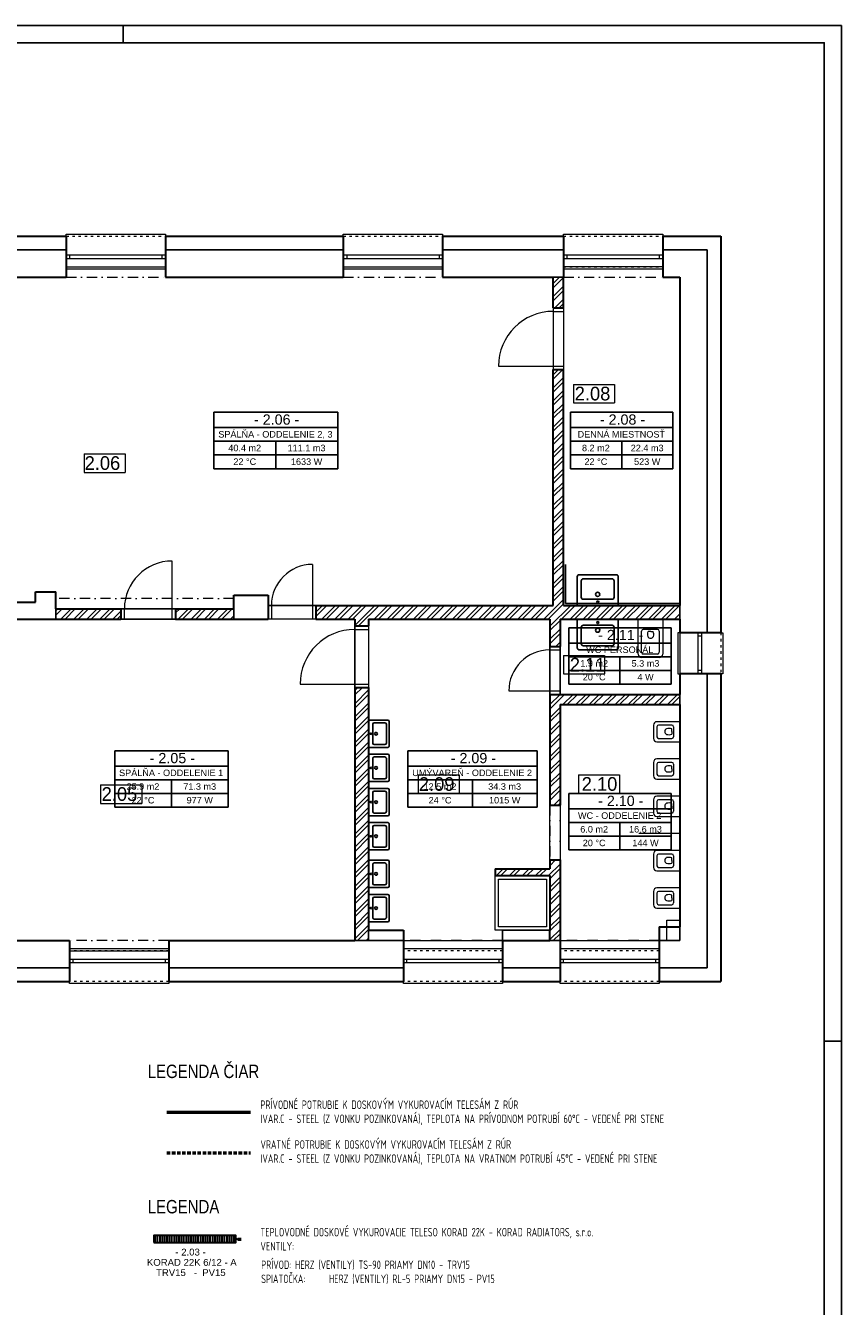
# Model space of a CAD drawing. Header units: millimetres. Extents: x 49721 to 99817, y 15126 to 82527.
# Tile 13 of 25: x 78364 to 90289, y 34483 to 53210. Entities that reach past the tile are written whole.
import ezdxf

# ---------------------------------------------------------------- set-up
doc = ezdxf.new("R2010")
doc.units = ezdxf.units.MM
for name, pattern in [('ACAD_ISO03W100', [30, 12, -18]), ('DASH', [75, 50, -25]), ('ČERCHOVANÁ', [1, 0.5, -0.25, 0, -0.25])]:
    doc.linetypes.add(name, pattern=pattern)
doc.layers.add('- pomocna', color=232, linetype='Continuous', lineweight=0, plot=False)
for name, color, linetype, lineweight in [('- zariadenie', 30, 'Continuous', 0), ('2__NP___VYKUROVACIE_TELES_', 3, 'Continuous', 30), ('H popisky', 8, 'Continuous', 25), ('H stavba', 82, 'Continuous', 30), ('otvor', 163, 'Continuous', 5), ('ramik', 61, 'Continuous', 25), ('Tbč stavba', 4, 'ČERCHOVANÁ', 0), ('TZB-popis', 7, 'Continuous', 15), ('Tč stavba', 7, 'ACAD_ISO03W100', 5), ('VT šrafy', 253, 'Continuous', 9)]:
    doc.layers.add(name, color=color, linetype=linetype, lineweight=lineweight)
for name, color, linetype in [('2__NP___MIESTNOSTIUK', 7, 'Continuous'), ('NEDEFINOVAN__POTRUBIE', 7, 'Continuous'), ('ODVODN__POTRUBIE', 7, 'Continuous'), ('POLO_KY', 7, 'Continuous'), ('PR_VODN__POTRUBIE', 7, 'Continuous')]:
    doc.layers.add(name, color=color, linetype=linetype)
doc.styles.add('ARIAL', font='arial.ttf')
doc.styles.add('MtXpl_TechnicLite', font='txt')
doc.styles.add('Text-koty', font='isocp.shx', dxfattribs={"width": 0.8})

# ---------------------------------------------------------------- blocks, each defined once
blk = doc.blocks.new('*U2')
at = {"layer": 'ramik'}
for p, q in [((-630, 589), (-630, 594)), ((-625, 594), (-630, 594)), ((-420, 589), (-420, 594)), ((-625, 297), (-630, 297))]:
    blk.add_line(p, q, dxfattribs=at)
for points in [[(-630, 0), (0, 0), (0, 594), (-630, 594)], [(-625, 5), (-5, 5), (-5, 589), (-625, 589)]]:
    blk.add_lwpolyline(points, close=True, dxfattribs=at)
blk = doc.blocks.new('2np-novypdklad')
at = {"layer": '- pomocna', "color": 8}
for p, q in [((23612, 25421), (23612, 25571)), ((23612, 25571), (25062, 25571)), ((25062, 25571), (25062, 25421)), ((27662, 25421), (27662, 25571)), ((27662, 25571), (29112, 25571)), ((29112, 25571), (29112, 25421)), ((32332, 25571), (30882, 25571)), ((30882, 25571), (30882, 20621)), ((32332, 25421), (32332, 25571)), ((22312, 25421), (23612, 25421)), ((25062, 25421), (27662, 25421)), ((29112, 25421), (30732, 25421)), ((30732, 25421), (30732, 20621)), ((32582, 25421), (32332, 25421)), ((32582, 20621), (32582, 25421)), ((23462, 20821), (23162, 20821)), ((23162, 20821), (23162, 20671)), ((23462, 20571), (23462, 20821)), ((23162, 20671), (22312, 20671)), ((26562, 20771), (26062, 20771)), ((26062, 20771), (26062, 20571)), ((26562, 20621), (26562, 20771)), ((30732, 20621), (26562, 20621)), ((30882, 20621), (32582, 20621)), ((27832, 20421), (22312, 20421)), ((26062, 20571), (23462, 20571)), ((27832, 15721), (27832, 20421)), ((30682, 20421), (28032, 20421)), ((28032, 20421), (28032, 15871)), ((30682, 16771), (30682, 20421)), ((30832, 19321), (30832, 20421)), ((30832, 20421), (32582, 20421)), ((32582, 20421), (32582, 19321)), ((32582, 19321), (30832, 19321)), ((32582, 19171), (30832, 19171)), ((30832, 19171), (30832, 15721)), ((32582, 16021), (32582, 19171)), ((29882, 16671), (29882, 16771)), ((29882, 16771), (30682, 16771)), ((30682, 16671), (29882, 16671)), ((30682, 15871), (30682, 16671)), ((32392, 15721), (32392, 16021)), ((32392, 16021), (32582, 16021)), ((28032, 15871), (28542, 15871)), ((28542, 15871), (28542, 15721)), ((29992, 15721), (29992, 15871)), ((29992, 15871), (30682, 15871)), ((22362, 15721), (23662, 15721)), ((23662, 15721), (23662, 15571)), ((23662, 15571), (25112, 15571)), ((25112, 15571), (25112, 15721)), ((25112, 15721), (27832, 15721)), ((28542, 15721), (29992, 15721)), ((30832, 15721), (32392, 15721))]:
    blk.add_line(p, q, dxfattribs=at)
at = {"layer": '- zariadenie', "color": 8}
for p, q in [((31972, 19911), (31972, 20421)), ((31972, 20421), (32332, 20421)), ((32332, 20421), (32332, 19911)), ((32022, 19936), (32022, 20246)), ((32257, 20271), (32047, 20271)), ((32156, 20242), (32117, 20242)), ((32156, 20242), (32194, 20242)), ((32282, 20246), (32282, 19936)), ((32282, 19861), (32022, 19861)), ((32257, 19911), (32047, 19911)), ((32582, 18921), (32247, 18921)), ((32582, 18626), (32582, 18921)), ((32197, 18871), (32197, 18676)), ((32247, 18846), (32247, 18701)), ((32467, 18871), (32272, 18871)), ((32463, 18777), (32463, 18816)), ((32463, 18777), (32463, 18738)), ((32492, 18846), (32492, 18701)), ((32247, 18626), (32582, 18626)), ((32272, 18676), (32467, 18676)), ((32582, 18376), (32247, 18376)), ((32582, 18081), (32582, 18376)), ((32197, 18326), (32197, 18131)), ((32247, 18301), (32247, 18156)), ((32467, 18326), (32272, 18326)), ((32463, 18232), (32463, 18271)), ((32463, 18232), (32463, 18193)), ((32492, 18301), (32492, 18156)), ((32247, 18081), (32582, 18081)), ((32272, 18131), (32467, 18131)), ((32582, 17831), (32247, 17831)), ((32582, 17536), (32582, 17831)), ((32197, 17781), (32197, 17586)), ((32247, 17756), (32247, 17611)), ((32467, 17781), (32272, 17781)), ((32463, 17687), (32463, 17726)), ((32463, 17687), (32463, 17648)), ((32492, 17756), (32492, 17611)), ((32247, 17536), (32582, 17536)), ((32272, 17586), (32467, 17586)), ((32582, 17286), (31982, 17286)), ((32197, 16986), (32197, 16791)), ((32582, 17036), (32247, 17036)), ((32247, 16961), (32247, 16816)), ((32467, 16986), (32272, 16986)), ((32463, 16892), (32463, 16931)), ((32463, 16892), (32463, 16853)), ((32492, 16961), (32492, 16816)), ((32582, 16741), (32582, 17036)), ((29882, 15871), (29882, 16671)), ((29882, 16671), (30682, 16671)), ((30682, 16671), (30682, 15871)), ((32247, 16741), (32582, 16741)), ((32272, 16791), (32467, 16791)), ((29932, 15921), (29932, 16621)), ((29932, 16621), (30632, 16621)), ((30632, 16621), (30632, 15921)), ((32582, 16491), (32247, 16491)), ((32582, 16196), (32582, 16491)), ((32197, 16441), (32197, 16246)), ((32247, 16416), (32247, 16271)), ((32467, 16441), (32272, 16441)), ((32463, 16347), (32463, 16386)), ((32463, 16347), (32463, 16308)), ((32492, 16416), (32492, 16271)), ((32247, 16196), (32582, 16196)), ((32272, 16246), (32467, 16246)), ((30632, 15921), (29932, 15921)), ((30682, 15871), (29882, 15871))]:
    blk.add_line(p, q, dxfattribs=at)
for centre, radius, start, end in [((32047, 20246), 25, 90, 180), ((32235, 20199), 126, 160.245, 195.3461), ((32076, 20199), 126, 344.654, 19.755), ((32257, 20246), 25, 0, 90), ((32152, 20183), 41.5, 203.5039, 275.7802), ((32159, 20183), 41.5, 264.2198, 336.4961), ((32022, 19911), 50, 180, 270), ((32047, 19936), 25, 180, 270), ((32257, 19936), 25, 270, 0), ((32282, 19911), 50, 270, 0), ((32247, 18871), 50, 90, 180), ((32272, 18846), 25, 90, 180), ((32404, 18780), 41.5, 113.5039, 185.7802), ((32404, 18773), 41.5, 174.2198, 246.4961), ((32421, 18697), 126, 70.245, 105.346), ((32421, 18857), 126, 254.6539, 289.755), ((32467, 18846), 25, 0, 90), ((32247, 18676), 50, 180, 270), ((32272, 18701), 25, 180, 270), ((32467, 18701), 25, 270, 0), ((32247, 18326), 50, 90, 180), ((32272, 18301), 25, 90, 180), ((32404, 18235), 41.5, 113.5039, 185.7802), ((32404, 18228), 41.5, 174.2198, 246.4961), ((32421, 18152), 126, 70.245, 105.346), ((32421, 18312), 126, 254.6539, 289.755), ((32467, 18301), 25, 0, 90), ((32247, 18131), 50, 180, 270), ((32272, 18156), 25, 180, 270), ((32467, 18156), 25, 270, 0), ((32247, 17781), 50, 90, 180), ((32272, 17756), 25, 90, 180), ((32272, 17611), 25, 180, 270), ((32404, 17690), 41.5, 113.5039, 185.7802), ((32404, 17683), 41.5, 174.2198, 246.4961), ((32421, 17607), 126, 70.245, 105.346), ((32421, 17767), 126, 254.6539, 289.755), ((32467, 17756), 25, 0, 90), ((32467, 17611), 25, 270, 0), ((32247, 17586), 50, 180, 270), ((32247, 16986), 50, 90, 180), ((32272, 16961), 25, 90, 180), ((32404, 16895), 41.5, 113.5039, 185.7802), ((32404, 16888), 41.5, 174.2198, 246.4961), ((32421, 16812), 126, 70.245, 105.346), ((32467, 16961), 25, 0, 90), ((32247, 16791), 50, 180, 270), ((32272, 16816), 25, 180, 270), ((32421, 16972), 126, 254.6539, 289.755), ((32467, 16816), 25, 270, 0), ((32247, 16441), 50, 90, 180), ((32272, 16416), 25, 90, 180), ((32404, 16350), 41.5, 113.5039, 185.7802), ((32404, 16343), 41.5, 174.2198, 246.4961), ((32421, 16267), 126, 70.245, 105.346), ((32421, 16427), 126, 254.6539, 289.755), ((32467, 16416), 25, 0, 90), ((32247, 16246), 50, 180, 270), ((32272, 16271), 25, 180, 270), ((32467, 16271), 25, 270, 0)]:
    blk.add_arc(centre, radius, start, end, dxfattribs=at)
at = {"color": 8, "linetype": 'Continuous'}
for p, q in [((21232, 25821), (23612, 25821)), ((25062, 25821), (27662, 25821)), ((29112, 25821), (30882, 25821)), ((32332, 25821), (32982, 25821)), ((32982, 25821), (32982, 20221)), ((30912, 20651), (30912, 21221)), ((30912, 20651), (32582, 20651)), ((32982, 19621), (32982, 15321)), ((29992, 15871), (30682, 15871)), ((32282, 15721), (32582, 15721)), ((21232, 15321), (23662, 15321)), ((25112, 15321), (28542, 15321)), ((29992, 15321), (30832, 15321)), ((32282, 15321), (32982, 15321))]:
    blk.add_line(p, q, dxfattribs=at)
at = {"color": 8}
for p, q in [((30732, 25421), (30882, 25421)), ((31082, 20621), (31082, 21041)), ((31112, 21071), (31652, 21071)), ((31142, 20741), (31142, 20981)), ((31172, 21011), (31592, 21011)), ((31622, 20981), (31622, 20741)), ((31682, 21041), (31682, 20621)), ((31682, 20621), (31082, 20621)), ((31592, 20711), (31172, 20711)), ((32582, 20621), (32582, 20421)), ((23462, 20571), (23462, 20421)), ((26062, 20571), (26062, 20421)), ((31682, 20421), (31082, 20421)), ((31082, 20421), (31082, 20001)), ((31682, 20001), (31682, 20421)), ((31142, 20301), (31142, 20061)), ((31592, 20331), (31172, 20331)), ((31622, 20061), (31622, 20301)), ((31112, 19971), (31652, 19971)), ((31172, 20031), (31592, 20031)), ((32582, 19171), (32582, 19321)), ((28032, 18546), (28032, 18946)), ((28032, 18946), (28312, 18946)), ((28332, 18926), (28332, 18566)), ((28092, 18606), (28092, 18886)), ((28112, 18906), (28272, 18906)), ((28292, 18886), (28292, 18606)), ((28312, 18546), (28032, 18546)), ((28272, 18586), (28112, 18586)), ((28032, 18046), (28032, 18446)), ((28032, 18446), (28312, 18446)), ((28092, 18106), (28092, 18386)), ((28112, 18406), (28272, 18406)), ((28292, 18386), (28292, 18106)), ((28332, 18426), (28332, 18066)), ((28312, 18046), (28032, 18046)), ((28272, 18086), (28112, 18086)), ((28032, 17546), (28032, 17946)), ((28032, 17946), (28312, 17946)), ((28092, 17606), (28092, 17886)), ((28112, 17906), (28272, 17906)), ((28292, 17886), (28292, 17606)), ((28332, 17926), (28332, 17566)), ((28312, 17546), (28032, 17546)), ((28032, 17046), (28032, 17446)), ((28032, 17446), (28312, 17446)), ((28272, 17586), (28112, 17586)), ((28332, 17426), (28332, 17066)), ((28092, 17106), (28092, 17386)), ((28112, 17406), (28272, 17406)), ((28292, 17386), (28292, 17106)), ((28312, 17046), (28032, 17046)), ((28272, 17086), (28112, 17086)), ((28032, 16496), (28032, 16896)), ((28032, 16896), (28312, 16896)), ((28112, 16856), (28272, 16856)), ((28332, 16876), (28332, 16516)), ((28092, 16556), (28092, 16836)), ((28292, 16836), (28292, 16556)), ((28312, 16496), (28032, 16496)), ((28272, 16536), (28112, 16536)), ((28032, 15996), (28032, 16396)), ((28032, 16396), (28312, 16396)), ((28092, 16056), (28092, 16336)), ((28112, 16356), (28272, 16356)), ((28292, 16336), (28292, 16056)), ((28332, 16376), (28332, 16016)), ((28312, 15996), (28032, 15996)), ((28272, 16036), (28112, 16036)), ((32582, 15921), (32582, 15721)), ((28032, 15871), (28032, 15721)), ((29992, 15721), (29992, 15871)), ((28542, 15721), (27832, 15721)), ((30682, 15721), (30832, 15721))]:
    blk.add_line(p, q, dxfattribs=at)
for centre, radius in [((31382, 20671), 15), ((31382, 20371), 15), ((28066, 18746), 10), ((28066, 18246), 10), ((28066, 17746), 10), ((28066, 17246), 10), ((28066, 16696), 10), ((28066, 16196), 10)]:
    blk.add_circle(centre, radius, dxfattribs=at)
for centre, radius, start, end in [((31112, 21041), 30, 90, 180), ((31172, 20981), 30, 90, 180), ((31592, 20981), 30, 0, 90), ((31652, 21041), 30, 0, 90), ((31172, 20741), 30, 180, 270), ((31592, 20741), 30, 270, 0), ((31172, 20301), 30, 90, 180), ((31592, 20301), 30, 360, 90), ((31172, 20061), 30, 180, 270), ((31592, 20061), 30, 270, 360), ((31112, 20001), 30, 180, 270), ((31652, 20001), 30, 270, 360), ((28312, 18926), 20, 0, 90), ((28112, 18886), 20, 90, 180), ((28272, 18886), 20, 0, 90), ((28112, 18606), 20, 180, 270), ((28272, 18606), 20, 270, 0), ((28312, 18566), 20, 270, 0), ((28112, 18386), 20, 90, 180), ((28272, 18386), 20, 0, 90), ((28312, 18426), 20, 0, 90), ((28112, 18106), 20, 180, 270), ((28272, 18106), 20, 270, 0), ((28312, 18066), 20, 270, 0), ((28112, 17886), 20, 90, 180), ((28272, 17886), 20, 0, 90), ((28312, 17926), 20, 0, 90), ((28112, 17606), 20, 180, 270), ((28272, 17606), 20, 270, 0), ((28312, 17566), 20, 270, 0), ((28312, 17426), 20, 0, 90), ((28112, 17386), 20, 90, 180), ((28272, 17386), 20, 0, 90), ((28112, 17106), 20, 180, 270), ((28272, 17106), 20, 270, 0), ((28312, 17066), 20, 270, 0), ((28112, 16836), 20, 90, 180), ((28272, 16836), 20, 0, 90), ((28312, 16876), 20, 0, 90), ((28112, 16556), 20, 180, 270), ((28272, 16556), 20, 270, 0), ((28312, 16516), 20, 270, 0), ((28112, 16336), 20, 90, 180), ((28272, 16336), 20, 0, 90), ((28312, 16376), 20, 0, 90), ((28112, 16056), 20, 180, 270), ((28272, 16056), 20, 270, 0), ((28312, 16016), 20, 270, 0)]:
    blk.add_arc(centre, radius, start, end, dxfattribs=at)
at = {"color": 8, "extrusion": (0, 0, -1)}
for centre, major_axis, start_param, end_param in [((31381, 20783), (-29, 7.6), 4.457203, 7.598795), ((31381, 20783), (-29, 7.6), 1.31561, 4.457203), ((28141, 18746), (5, 19.4), 4.457203, 7.598795), ((28141, 18746), (5, 19.4), 1.31561, 4.457203), ((28141, 18246), (5, 19.4), 4.457203, 7.598795), ((28141, 18246), (5, 19.4), 1.31561, 4.457203), ((28141, 17746), (5, 19.4), 4.457203, 7.598795), ((28141, 17746), (5, 19.4), 1.31561, 4.457203), ((28141, 17246), (5, 19.4), 4.457203, 7.598795), ((28141, 17246), (5, 19.4), 1.31561, 4.457203), ((28141, 16696), (5, 19.4), 4.457203, 7.598795), ((28141, 16696), (5, 19.4), 1.31561, 4.457203), ((28141, 16196), (5, 19.4), 4.457203, 7.598795), ((28141, 16196), (5, 19.4), 1.31561, 4.457203)]:
    blk.add_ellipse(centre, major_axis=major_axis, ratio=1, start_param=start_param, end_param=end_param, dxfattribs=at)
at = {"color": 8}
for start_param, end_param in [(4.457203, 7.598795), (1.31561, 4.457203)]:
    blk.add_ellipse((31381, 20258), major_axis=(-29, -7.6), ratio=1, start_param=start_param, end_param=end_param, dxfattribs=at)
at = {"layer": 'H popisky', "color": 8, "lineweight": 0}
for p, q in [((31029, 23853), (31629, 23853)), ((31029, 23853), (31029, 23582)), ((31629, 23853), (31629, 23582)), ((31029, 23582), (31629, 23582)), ((23873, 22836), (24473, 22836)), ((23873, 22836), (23873, 22565)), ((24473, 22836), (24473, 22565)), ((23873, 22565), (24473, 22565)), ((30883, 19889), (31483, 19889)), ((30883, 19889), (30883, 19619)), ((31483, 19889), (31483, 19619)), ((30883, 19619), (31483, 19619)), ((24115, 17998), (24715, 17998)), ((24115, 17998), (24115, 17727)), ((24715, 17998), (24715, 17727)), ((28758, 18144), (29358, 18144)), ((28758, 18144), (28758, 17874)), ((29358, 18144), (29358, 17874)), ((31100, 18144), (31700, 18144)), ((31100, 18144), (31100, 17874)), ((31700, 18144), (31700, 17874)), ((28758, 17874), (29358, 17874)), ((31100, 17874), (31700, 17874)), ((24115, 17727), (24715, 17727))]:
    blk.add_line(p, q, dxfattribs=at)
at = {"layer": 'H stavba', "color": 8}
for p, q in [((21232, 26021), (23612, 26021)), ((23612, 26021), (23612, 25421)), ((25062, 26021), (27662, 26021)), ((25062, 26021), (25062, 25421)), ((27662, 26021), (27662, 25421)), ((29112, 26021), (30882, 26021)), ((29112, 26021), (29112, 25421)), ((30882, 26021), (30882, 25421)), ((32332, 26021), (33182, 26021)), ((32332, 26021), (32332, 25421)), ((33182, 26021), (33182, 20221)), ((22312, 25421), (23612, 25421)), ((25062, 25421), (26062, 25421)), ((26062, 25421), (27662, 25421)), ((29112, 25421), (30732, 25421)), ((30732, 24971), (30732, 25421)), ((30882, 24971), (30882, 25421)), ((32332, 25421), (32582, 25421)), ((32582, 25421), (32582, 20621)), ((30732, 24971), (30882, 24971)), ((30732, 20621), (30732, 24071)), ((30732, 24071), (30882, 24071)), ((30882, 20621), (30882, 24071)), ((23162, 20821), (23462, 20821)), ((23162, 20671), (23162, 20821)), ((23462, 20571), (23462, 20821)), ((22312, 20671), (23162, 20671)), ((26062, 20571), (26062, 20771)), ((26062, 20771), (26562, 20771)), ((26562, 20771), (26562, 20421)), ((27262, 20621), (27262, 20421)), ((27262, 20621), (30732, 20621)), ((30882, 20621), (32582, 20621)), ((22312, 20421), (24412, 20421)), ((23462, 20571), (24412, 20571)), ((24412, 20571), (24412, 20421)), ((25212, 20571), (25212, 20421)), ((25212, 20571), (26062, 20571)), ((25212, 20421), (26562, 20421)), ((27262, 20421), (27832, 20421)), ((27832, 20421), (27832, 20321)), ((28032, 20421), (30682, 20421)), ((28032, 20421), (28032, 20321)), ((30682, 20421), (30682, 20021)), ((30832, 20421), (32582, 20421)), ((30832, 20421), (30832, 20021)), ((32582, 20421), (32582, 20221)), ((27832, 20321), (28032, 20321)), ((33182, 20221), (32582, 20221)), ((30682, 20021), (30832, 20021)), ((33182, 19621), (32582, 19621)), ((32582, 19621), (32582, 19321)), ((33182, 19621), (33182, 15121)), ((27832, 19421), (28032, 19421)), ((27832, 19421), (27832, 15721)), ((28032, 19421), (28032, 15871)), ((30682, 19321), (32582, 19321)), ((30682, 19321), (30682, 17701)), ((30832, 19171), (32582, 19171)), ((30832, 19171), (30832, 17701)), ((32582, 19171), (32582, 15921)), ((30682, 17701), (30832, 17701)), ((30682, 16901), (30682, 16771)), ((30682, 16901), (30832, 16901)), ((30832, 16901), (30832, 15721)), ((29882, 16771), (29882, 16671)), ((29882, 16771), (30682, 16771)), ((29882, 16671), (30682, 16671)), ((30682, 16671), (30682, 15871)), ((32282, 15921), (32582, 15921)), ((32282, 15921), (32282, 15121)), ((28032, 15871), (28542, 15871)), ((28542, 15871), (28542, 15121)), ((30682, 15721), (30682, 15871)), ((22362, 15721), (23662, 15721)), ((23662, 15721), (23662, 15121)), ((25112, 15721), (27832, 15721)), ((25112, 15721), (25112, 15121)), ((29992, 15721), (30682, 15721)), ((29992, 15721), (29992, 15121)), ((30832, 15721), (30832, 15721)), ((30832, 15721), (30832, 15121)), ((21232, 15121), (23662, 15121)), ((25112, 15121), (28542, 15121)), ((29992, 15121), (30832, 15121)), ((32282, 15121), (33182, 15121))]:
    blk.add_line(p, q, dxfattribs=at)
at = {"layer": 'otvor', "color": 8}
for p, q in [((23612, 26021), (23612, 26051)), ((23612, 26051), (25062, 26051)), ((25062, 26051), (25062, 26021)), ((27662, 26021), (27662, 26051)), ((27662, 26051), (29112, 26051)), ((29112, 26051), (29112, 26021)), ((30882, 26021), (30882, 26051)), ((30882, 26051), (32332, 26051)), ((32332, 26051), (32332, 26021)), ((25062, 25741), (23612, 25741)), ((25062, 25691), (23612, 25691)), ((23662, 25741), (23662, 25691)), ((25012, 25741), (25012, 25691)), ((29112, 25741), (27662, 25741)), ((29112, 25691), (27662, 25691)), ((27712, 25741), (27712, 25691)), ((29062, 25741), (29062, 25691)), ((32332, 25741), (30882, 25741)), ((32332, 25691), (30882, 25691)), ((30932, 25741), (30932, 25691)), ((32282, 25741), (32282, 25691)), ((23612, 25541), (25062, 25541)), ((27662, 25541), (29112, 25541)), ((30882, 25541), (32332, 25541)), ((30732, 24971), (30732, 24071)), ((30732, 24921), (30882, 24921)), ((30882, 24971), (30882, 24071)), ((29932, 24121), (30882, 24121)), ((25162, 20421), (25162, 21271)), ((27212, 21221), (27212, 20421)), ((26562, 20621), (27262, 20621)), ((27262, 20621), (26562, 20621)), ((26612, 20621), (26612, 20421)), ((24412, 20571), (25212, 20571)), ((24412, 20421), (25212, 20421)), ((24462, 20421), (24462, 20571)), ((27262, 20421), (26562, 20421)), ((27832, 20321), (27832, 19421)), ((27832, 20271), (28032, 20271)), ((28032, 20321), (28032, 19421)), ((32582, 20221), (32552, 20221)), ((32552, 20221), (32552, 19621)), ((32852, 19621), (32852, 20221)), ((32902, 20171), (32852, 20171)), ((32902, 19621), (32902, 20221)), ((33182, 20221), (33212, 20221)), ((33212, 20221), (33212, 19621)), ((30682, 20021), (30682, 19321)), ((30682, 19971), (30832, 19971)), ((30832, 20021), (30832, 19321)), ((32902, 19671), (32852, 19671)), ((32552, 19621), (32582, 19621)), ((33212, 19621), (33182, 19621)), ((27032, 19471), (28032, 19471)), ((30082, 19371), (30832, 19371)), ((25112, 15601), (23662, 15601)), ((29992, 15601), (28542, 15601)), ((32282, 15601), (30832, 15601)), ((23662, 15451), (25112, 15451)), ((23662, 15401), (25112, 15401)), ((23712, 15401), (23712, 15451)), ((25062, 15401), (25062, 15451)), ((28542, 15451), (29992, 15451)), ((28542, 15401), (29992, 15401)), ((28592, 15401), (28592, 15451)), ((29942, 15401), (29942, 15451)), ((30832, 15451), (32282, 15451)), ((30832, 15401), (32282, 15401)), ((30882, 15401), (30882, 15451)), ((32232, 15401), (32232, 15451)), ((23662, 15091), (23662, 15121)), ((25112, 15091), (23662, 15091)), ((25112, 15121), (25112, 15091)), ((28542, 15091), (28542, 15121)), ((29992, 15091), (28542, 15091)), ((29992, 15121), (29992, 15091)), ((30832, 15091), (30832, 15121)), ((32282, 15091), (30832, 15091)), ((32282, 15121), (32282, 15091))]:
    blk.add_line(p, q, dxfattribs=at)
for centre, radius in [((30732, 24121), 800), ((25162, 20571), 700), ((27212, 20621), 600), ((27832, 19471), 800), ((30682, 19371), 600)]:
    blk.add_arc(centre, radius, 90, 180, dxfattribs=at)
at = {"layer": 'Tbč stavba', "color": 8, "ltscale": 300}
for p, q in [((23612, 25421), (25062, 25421)), ((27662, 25421), (29112, 25421)), ((30882, 25421), (32332, 25421)), ((26062, 20721), (23462, 20721)), ((30682, 17701), (30682, 16901)), ((30832, 17701), (30832, 16901)), ((25112, 15721), (23662, 15721)), ((29992, 15721), (28542, 15721)), ((32282, 15721), (30832, 15721))]:
    blk.add_line(p, q, dxfattribs=at)
at = {"layer": 'Tč stavba', "color": 8, "ltscale": 3}
for p, q in [((23612, 26021), (25062, 26021)), ((27662, 26021), (29112, 26021)), ((30882, 26021), (32332, 26021)), ((23612, 25571), (25062, 25571)), ((27662, 25571), (29112, 25571)), ((30882, 25571), (32332, 25571)), ((32582, 20221), (32582, 19621)), ((33182, 20221), (33182, 19621)), ((25112, 15571), (23662, 15571)), ((29992, 15571), (28542, 15571)), ((32282, 15571), (30832, 15571)), ((25112, 15121), (23662, 15121)), ((29992, 15121), (28542, 15121)), ((32282, 15121), (30832, 15121))]:
    blk.add_line(p, q, dxfattribs=at)
at = {"layer": 'VT šrafy', "color": 8, "linetype": 'Continuous'}
for p, q in [((30732, 25330), (30823, 25421)), ((30732, 25267), (30882, 25417)), ((30732, 25140), (30882, 25290)), ((30732, 25076), (30882, 25226)), ((30755, 24971), (30882, 25099)), ((30818, 24971), (30882, 25035)), ((30732, 23994), (30809, 24071)), ((30732, 23930), (30873, 24071)), ((30732, 23803), (30882, 23953)), ((30732, 23739), (30882, 23889)), ((30732, 23612), (30882, 23762)), ((30732, 23549), (30882, 23699)), ((30732, 23421), (30882, 23571)), ((30732, 23358), (30882, 23508)), ((30732, 23230), (30882, 23380)), ((30732, 23167), (30882, 23317)), ((30732, 23039), (30882, 23189)), ((30732, 22976), (30882, 23126)), ((30732, 22849), (30882, 22999)), ((30732, 22785), (30882, 22935)), ((30732, 22658), (30882, 22808)), ((30732, 22594), (30882, 22744)), ((30732, 22467), (30882, 22617)), ((30732, 22403), (30882, 22553)), ((30732, 22276), (30882, 22426)), ((30732, 22212), (30882, 22362)), ((30732, 22085), (30882, 22235)), ((30732, 22021), (30882, 22171)), ((30732, 21894), (30882, 22044)), ((30732, 21830), (30882, 21980)), ((30732, 21703), (30882, 21853)), ((30732, 21639), (30882, 21789)), ((30732, 21512), (30882, 21662)), ((30732, 21448), (30882, 21598)), ((30732, 21321), (30882, 21471)), ((30732, 21258), (30882, 21408)), ((30732, 21130), (30882, 21280)), ((30732, 21067), (30882, 21217)), ((30732, 20939), (30882, 21089)), ((30732, 20876), (30882, 21026)), ((30732, 20748), (30882, 20898)), ((30732, 20685), (30882, 20835)), ((27262, 20524), (27359, 20621)), ((27262, 20460), (27423, 20621)), ((27350, 20421), (27550, 20621)), ((27414, 20421), (27614, 20621)), ((27541, 20421), (27741, 20621)), ((27605, 20421), (27805, 20621)), ((27732, 20421), (27932, 20621)), ((27796, 20421), (27996, 20621)), ((27832, 20330), (28123, 20621)), ((27886, 20321), (28186, 20621)), ((28114, 20421), (28314, 20621)), ((28177, 20421), (28377, 20621)), ((28305, 20421), (28505, 20621)), ((28368, 20421), (28568, 20621)), ((28496, 20421), (28696, 20621)), ((28559, 20421), (28759, 20621)), ((28687, 20421), (28887, 20621)), ((28750, 20421), (28950, 20621)), ((28877, 20421), (29077, 20621)), ((28941, 20421), (29141, 20621)), ((29068, 20421), (29268, 20621)), ((29132, 20421), (29332, 20621)), ((29259, 20421), (29459, 20621)), ((29323, 20421), (29523, 20621)), ((29450, 20421), (29650, 20621)), ((29514, 20421), (29714, 20621)), ((29641, 20421), (29841, 20621)), ((29705, 20421), (29905, 20621)), ((29832, 20421), (30032, 20621)), ((29896, 20421), (30096, 20621)), ((30023, 20421), (30223, 20621)), ((30087, 20421), (30287, 20621)), ((30214, 20421), (30414, 20621)), ((30278, 20421), (30478, 20621)), ((30405, 20421), (30605, 20621)), ((30468, 20421), (30668, 20621)), ((30596, 20421), (30882, 20707)), ((30659, 20421), (30882, 20644)), ((30682, 20317), (30987, 20621)), ((30850, 20421), (31050, 20621)), ((30978, 20421), (31178, 20621)), ((31041, 20421), (31241, 20621)), ((31168, 20421), (31368, 20621)), ((31232, 20421), (31432, 20621)), ((31359, 20421), (31559, 20621)), ((31423, 20421), (31623, 20621)), ((31550, 20421), (31750, 20621)), ((31614, 20421), (31814, 20621)), ((31741, 20421), (31941, 20621)), ((31805, 20421), (32005, 20621)), ((31932, 20421), (32132, 20621)), ((31996, 20421), (32196, 20621)), ((32123, 20421), (32323, 20621)), ((32187, 20421), (32387, 20621)), ((32314, 20421), (32514, 20621)), ((32378, 20421), (32578, 20621)), ((23462, 20542), (23491, 20571)), ((23462, 20479), (23554, 20571)), ((23532, 20421), (23682, 20571)), ((23595, 20421), (23745, 20571)), ((23723, 20421), (23873, 20571)), ((23786, 20421), (23936, 20571)), ((23914, 20421), (24064, 20571)), ((23977, 20421), (24127, 20571)), ((24104, 20421), (24254, 20571)), ((24168, 20421), (24318, 20571)), ((24295, 20421), (24412, 20538)), ((24359, 20421), (24412, 20474)), ((25212, 20511), (25273, 20571)), ((25250, 20421), (25400, 20571)), ((25314, 20421), (25464, 20571)), ((25441, 20421), (25591, 20571)), ((25505, 20421), (25655, 20571)), ((25632, 20421), (25782, 20571)), ((25695, 20421), (25845, 20571)), ((25823, 20421), (25973, 20571)), ((25886, 20421), (26036, 20571)), ((26014, 20421), (26062, 20470)), ((32505, 20421), (32582, 20498)), ((32569, 20421), (32582, 20435)), ((28014, 20321), (28032, 20339)), ((30682, 20253), (30832, 20403)), ((30682, 20126), (30832, 20276)), ((30682, 20062), (30832, 20212)), ((30768, 20021), (30832, 20085)), ((30832, 20021), (30832, 20021)), ((27832, 19376), (27877, 19421)), ((27832, 19312), (27941, 19421)), ((27832, 19185), (28032, 19385)), ((27832, 19121), (28032, 19321)), ((30682, 19171), (30832, 19321)), ((30682, 19298), (30705, 19321)), ((30682, 19107), (30896, 19321)), ((30873, 19171), (31023, 19321)), ((30937, 19171), (31087, 19321)), ((31064, 19171), (31214, 19321)), ((31128, 19171), (31278, 19321)), ((31255, 19171), (31405, 19321)), ((31319, 19171), (31469, 19321)), ((31446, 19171), (31596, 19321)), ((31509, 19171), (31659, 19321)), ((31637, 19171), (31787, 19321)), ((31700, 19171), (31850, 19321)), ((31828, 19171), (31978, 19321)), ((31891, 19171), (32041, 19321)), ((32019, 19171), (32169, 19321)), ((32082, 19171), (32232, 19321)), ((32209, 19171), (32359, 19321)), ((32273, 19171), (32423, 19321)), ((32400, 19171), (32550, 19321)), ((32464, 19171), (32582, 19289)), ((27832, 18994), (28032, 19194)), ((27832, 18930), (28032, 19130)), ((30682, 18980), (30832, 19130)), ((27832, 18803), (28032, 19003)), ((27832, 18739), (28032, 18939)), ((30682, 18917), (30832, 19067)), ((30682, 18789), (30832, 18939)), ((27832, 18612), (28032, 18812)), ((27832, 18548), (28032, 18748)), ((30682, 18726), (30832, 18876)), ((30682, 18598), (30832, 18748)), ((27832, 18421), (28032, 18621)), ((27832, 18358), (28032, 18558)), ((30682, 18535), (30832, 18685)), ((30682, 18407), (30832, 18557)), ((27832, 18230), (28032, 18430)), ((27832, 18167), (28032, 18367)), ((30682, 18344), (30832, 18494)), ((30682, 18216), (30832, 18366)), ((27832, 18039), (28032, 18239)), ((27832, 17976), (28032, 18176)), ((30682, 18153), (30832, 18303)), ((30682, 18026), (30832, 18176)), ((27832, 17848), (28032, 18048)), ((27832, 17785), (28032, 17985)), ((30682, 17962), (30832, 18112)), ((30682, 17835), (30832, 17985)), ((27832, 17657), (28032, 17857)), ((27832, 17594), (28032, 17794)), ((30682, 17771), (30832, 17921)), ((30739, 17701), (30832, 17794)), ((27832, 17467), (28032, 17667)), ((30803, 17701), (30832, 17730)), ((27832, 17403), (28032, 17603)), ((27832, 17276), (28032, 17476)), ((27832, 17212), (28032, 17412)), ((27832, 17085), (28032, 17285)), ((27832, 17021), (28032, 17221)), ((27832, 16894), (28032, 17094)), ((27832, 16830), (28032, 17030)), ((27832, 16703), (28032, 16903)), ((30682, 16880), (30703, 16901)), ((30682, 16816), (30767, 16901)), ((27832, 16639), (28032, 16839)), ((27832, 16512), (28032, 16712)), ((29900, 16671), (30000, 16771)), ((29964, 16671), (30064, 16771)), ((30091, 16671), (30191, 16771)), ((30155, 16671), (30255, 16771)), ((30282, 16671), (30382, 16771)), ((30346, 16671), (30446, 16771)), ((30473, 16671), (30573, 16771)), ((30537, 16671), (30637, 16771)), ((30664, 16671), (30832, 16839)), ((30682, 16625), (30832, 16775)), ((27832, 16448), (28032, 16648)), ((27832, 16321), (28032, 16521)), ((30682, 16498), (30832, 16648)), ((30682, 16435), (30832, 16585)), ((27832, 16257), (28032, 16457)), ((27832, 16130), (28032, 16330)), ((30682, 16307), (30832, 16457)), ((30682, 16244), (30832, 16394)), ((27832, 16067), (28032, 16267)), ((27832, 15939), (28032, 16139)), ((30682, 16116), (30832, 16266)), ((30682, 16053), (30832, 16203)), ((27832, 15876), (28032, 16076)), ((27832, 15748), (28032, 15948)), ((30682, 15925), (30832, 16075)), ((30682, 15862), (30832, 16012)), ((27869, 15721), (28032, 15885)), ((27996, 15721), (28032, 15757)), ((30682, 15735), (30832, 15885)), ((30732, 15721), (30832, 15821))]:
    blk.add_line(p, q, dxfattribs=at)
at = {"layer": 'H popisky', "color": 8, "style": 'MtXpl_TechnicLite'}
for s, p in [('2.08', (31046, 23619)), ('2.06', (23881, 22603)), ('2.11', (30974, 19655)), ('2.09', (28767, 17910)), ('2.10', (31148, 17911)), ('2.05', (24130, 17764))]:
    blk.add_text(s, height=200, rotation=360, dxfattribs=at).set_placement(p)

msp = doc.modelspace()

# ---------------------------------------------------------------- linework, layer by layer
at = {"layer": '2__NP___MIESTNOSTIUK', "color": 7}
for p, q in [((81117.6, 47331.5), (81117.6, 47556.5)), ((81117.6, 47556.5), (82925.6, 47556.5)), ((82925.6, 47331.5), (82925.6, 47556.5)), ((86327.6, 47331.5), (86327.6, 47556.5)), ((86327.6, 47556.5), (87827.6, 47556.5)), ((87827.6, 47331.5), (87827.6, 47556.5)), ((81117.6, 47131.5), (81117.6, 47331.5)), ((81117.6, 47331.5), (82925.6, 47331.5)), ((81117.6, 47331.5), (82925.6, 47331.5)), ((82925.6, 47131.5), (82925.6, 47331.5)), ((86327.6, 47131.5), (86327.6, 47331.5)), ((86327.6, 47331.5), (87827.6, 47331.5)), ((86327.6, 47331.5), (87827.6, 47331.5)), ((87827.6, 47131.5), (87827.6, 47331.5)), ((81117.6, 46931.5), (81117.6, 47131.5)), ((81117.6, 47131.5), (82925.6, 47131.5)), ((81117.6, 47131.5), (82925.6, 47131.5)), ((82021.6, 46931.5), (82021.6, 47131.5)), ((82925.6, 46931.5), (82925.6, 47131.5)), ((86327.6, 46931.5), (86327.6, 47131.5)), ((86327.6, 47131.5), (87827.6, 47131.5)), ((86327.6, 47131.5), (87827.6, 47131.5)), ((87077.6, 46931.5), (87077.6, 47131.5)), ((87827.6, 46931.5), (87827.6, 47131.5)), ((81117.6, 46731.5), (81117.6, 46931.5)), ((81117.6, 46931.5), (82925.6, 46931.5)), ((81117.6, 46931.5), (82925.6, 46931.5)), ((82021.6, 46731.5), (82021.6, 46931.5)), ((82925.6, 46731.5), (82925.6, 46931.5)), ((86327.6, 46731.5), (86327.6, 46931.5)), ((86327.6, 46931.5), (87827.6, 46931.5)), ((86327.6, 46931.5), (87827.6, 46931.5)), ((87077.6, 46731.5), (87077.6, 46931.5)), ((87827.6, 46731.5), (87827.6, 46931.5)), ((81117.6, 46731.5), (82925.6, 46731.5)), ((86327.6, 46731.5), (87827.6, 46731.5)), ((86302.6, 44181.5), (86302.6, 44406.5)), ((86302.6, 44406.5), (87802.6, 44406.5)), ((87802.6, 44181.5), (87802.6, 44406.5)), ((86302.6, 43981.5), (86302.6, 44181.5)), ((86302.6, 44181.5), (87802.6, 44181.5)), ((86302.6, 44181.5), (87802.6, 44181.5)), ((87802.6, 43981.5), (87802.6, 44181.5)), ((86302.6, 43781.5), (86302.6, 43981.5)), ((86302.6, 43981.5), (87802.6, 43981.5)), ((86302.6, 43981.5), (87802.6, 43981.5)), ((87052.6, 43781.5), (87052.6, 43981.5)), ((87802.6, 43781.5), (87802.6, 43981.5)), ((86302.6, 43581.5), (86302.6, 43781.5)), ((86302.6, 43781.5), (87802.6, 43781.5)), ((86302.6, 43781.5), (87802.6, 43781.5)), ((87052.6, 43581.5), (87052.6, 43781.5)), ((87802.6, 43581.5), (87802.6, 43781.5)), ((86302.6, 43581.5), (87802.6, 43581.5)), ((79667.6, 42381.5), (79667.6, 42606.5)), ((79667.6, 42606.5), (81326.6, 42606.5)), ((81326.6, 42381.5), (81326.6, 42606.5)), ((83952.6, 42381.5), (83952.6, 42606.5)), ((83952.6, 42606.5), (85842.6, 42606.5)), ((85842.6, 42381.5), (85842.6, 42606.5)), ((79667.6, 42181.5), (79667.6, 42381.5)), ((79667.6, 42381.5), (81326.6, 42381.5)), ((79667.6, 42381.5), (81326.6, 42381.5)), ((81326.6, 42181.5), (81326.6, 42381.5)), ((83952.6, 42181.5), (83952.6, 42381.5)), ((83952.6, 42381.5), (85842.6, 42381.5)), ((83952.6, 42381.5), (85842.6, 42381.5)), ((85842.6, 42181.5), (85842.6, 42381.5)), ((79667.6, 41981.5), (79667.6, 42181.5)), ((79667.6, 42181.5), (81326.6, 42181.5)), ((79667.6, 42181.5), (81326.6, 42181.5)), ((80497.1, 41981.5), (80497.1, 42181.5)), ((81326.6, 41981.5), (81326.6, 42181.5)), ((83952.6, 41981.5), (83952.6, 42181.5)), ((83952.6, 42181.5), (85842.6, 42181.5)), ((83952.6, 42181.5), (85842.6, 42181.5)), ((84897.6, 41981.5), (84897.6, 42181.5)), ((85842.6, 41981.5), (85842.6, 42181.5)), ((79667.6, 41781.5), (79667.6, 41981.5)), ((79667.6, 41981.5), (81326.6, 41981.5)), ((79667.6, 41981.5), (81326.6, 41981.5)), ((80497.1, 41781.5), (80497.1, 41981.5)), ((81326.6, 41781.5), (81326.6, 41981.5)), ((83952.6, 41781.5), (83952.6, 41981.5)), ((83952.6, 41981.5), (85842.6, 41981.5)), ((83952.6, 41981.5), (85842.6, 41981.5)), ((84897.6, 41781.5), (84897.6, 41981.5)), ((85842.6, 41781.5), (85842.6, 41981.5)), ((86302.6, 41756.5), (86302.6, 41981.5)), ((86302.6, 41981.5), (87802.6, 41981.5)), ((87802.6, 41756.5), (87802.6, 41981.5)), ((79667.6, 41781.5), (81326.6, 41781.5)), ((83952.6, 41781.5), (85842.6, 41781.5)), ((86302.6, 41556.5), (86302.6, 41756.5)), ((86302.6, 41756.5), (87802.6, 41756.5)), ((86302.6, 41756.5), (87802.6, 41756.5)), ((87802.6, 41556.5), (87802.6, 41756.5)), ((86302.6, 41356.5), (86302.6, 41556.5)), ((86302.6, 41556.5), (87802.6, 41556.5)), ((86302.6, 41556.5), (87802.6, 41556.5)), ((87052.6, 41356.5), (87052.6, 41556.5)), ((87802.6, 41356.5), (87802.6, 41556.5)), ((86302.6, 41156.5), (86302.6, 41356.5)), ((86302.6, 41356.5), (87802.6, 41356.5)), ((86302.6, 41356.5), (87802.6, 41356.5)), ((87052.6, 41156.5), (87052.6, 41356.5)), ((87802.6, 41156.5), (87802.6, 41356.5)), ((86302.6, 41156.5), (87802.6, 41156.5))]:
    msp.add_line(p, q, dxfattribs=at)
at = {"layer": '2__NP___VYKUROVACIE_TELES_', "color": 3}
for p, q in [((80235.9, 35517.7, 0), (80235.9, 35517.7, 0)), ((80235.9, 35417.7, 0), (80235.9, 35417.7, 0)), ((80258.4, 35422.7, 0), (80258.4, 35512.7, 0)), ((80293.4, 35422.7, 0), (80293.4, 35512.7, 0)), ((80328.4, 35422.7, 0), (80328.4, 35512.7, 0)), ((80363.4, 35422.7, 0), (80363.4, 35512.7, 0)), ((80398.4, 35422.7, 0), (80398.4, 35512.7, 0)), ((80433.4, 35422.7, 0), (80433.4, 35512.7, 0)), ((80468.4, 35422.7, 0), (80468.4, 35512.7, 0)), ((80503.4, 35422.7, 0), (80503.4, 35512.7, 0)), ((80538.4, 35422.7, 0), (80538.4, 35512.7, 0)), ((80573.4, 35422.7, 0), (80573.4, 35512.7, 0)), ((80608.4, 35422.7, 0), (80608.4, 35512.7, 0)), ((80643.4, 35422.7, 0), (80643.4, 35512.7, 0)), ((80678.4, 35422.7, 0), (80678.4, 35512.7, 0)), ((80713.4, 35422.7, 0), (80713.4, 35512.7, 0)), ((80748.4, 35422.7, 0), (80748.4, 35512.7, 0)), ((80783.4, 35422.7, 0), (80783.4, 35512.7, 0)), ((80818.4, 35422.7, 0), (80818.4, 35512.7, 0)), ((80853.4, 35422.7, 0), (80853.4, 35512.7, 0)), ((80888.4, 35422.7, 0), (80888.4, 35512.7, 0)), ((80923.4, 35422.7, 0), (80923.4, 35512.7, 0)), ((80958.4, 35422.7, 0), (80958.4, 35512.7, 0)), ((80993.4, 35422.7, 0), (80993.4, 35512.7, 0)), ((81028.4, 35422.7, 0), (81028.4, 35512.7, 0)), ((81063.4, 35422.7, 0), (81063.4, 35512.7, 0)), ((81098.4, 35422.7, 0), (81098.4, 35512.7, 0)), ((81133.4, 35422.7, 0), (81133.4, 35512.7, 0)), ((81168.4, 35422.7, 0), (81168.4, 35512.7, 0)), ((81203.4, 35422.7, 0), (81203.4, 35512.7, 0)), ((81238.4, 35422.7, 0), (81238.4, 35512.7, 0)), ((81273.4, 35422.7, 0), (81273.4, 35512.7, 0)), ((81308.4, 35422.7, 0), (81308.4, 35512.7, 0)), ((81343.4, 35422.7, 0), (81343.4, 35512.7, 0)), ((81378.4, 35422.7, 0), (81378.4, 35512.7, 0)), ((81413.4, 35422.7, 0), (81413.4, 35512.7, 0)), ((81435.9, 35517.7, 0), (81435.9, 35517.7, 0)), ((81435.9, 35417.7, 0), (81435.9, 35417.7, 0))]:
    msp.add_line(p, q, dxfattribs=at)
at = {"layer": '2__NP___VYKUROVACIE_TELES_', "color": 3, "elevation": 0}
msp.add_lwpolyline([(80235.9, 35417.7), (81435.9, 35417.7), (81435.9, 35517.7), (80235.9, 35517.7), (80235.9, 35417.7)], dxfattribs=at)
msp.add_lwpolyline([(80235.9, 35417.7), (81435.9, 35417.7), (81435.9, 35517.7), (80235.9, 35517.7), (80235.9, 35417.7)], dxfattribs=at)
at = {"layer": 'NEDEFINOVAN__POTRUBIE', "color": 7}
msp.add_line((81435.9, 35467.7, 0), (81442.2, 35467.7, 0), dxfattribs=at)
msp.add_line((81435.9, 35467.7, 0), (81442.2, 35467.7, 0), dxfattribs=at)
at = {"layer": 'NEDEFINOVAN__POTRUBIE', "color": 7, "elevation": 0}
for points in [[(81454.3, 35467.7), (81442.2, 35460.7), (81442.2, 35474.7), (81454.3, 35467.7)], [(81454.3, 35467.7), (81442.2, 35460.7), (81442.2, 35474.7), (81454.3, 35467.7)], [(81454.3, 35467.7), (81466.4, 35474.7), (81466.4, 35460.7), (81454.3, 35467.7)], [(81454.3, 35467.7), (81466.4, 35474.7), (81466.4, 35460.7), (81454.3, 35467.7)]]:
    msp.add_lwpolyline(points, dxfattribs=at)
at = {"layer": 'ODVODN__POTRUBIE', "color": 172, "linetype": 'DASH', "lineweight": 50}
for p, q in [((80427.5, 36726.1, 0), (81651.5, 36726.1, 0)), ((81466.4, 35467.7, 0), (81539, 35467.7, 0))]:
    msp.add_line(p, q, dxfattribs=at)
at = {"layer": 'PR_VODN__POTRUBIE', "color": 12, "lineweight": 50}
for p, q in [((80427.5, 37322.9, 0), (81651.5, 37322.9, 0)), ((81466.4, 35467.7, 0), (81499.4, 35467.7, 0))]:
    msp.add_line(p, q, dxfattribs=at)

# ---------------------------------------------------------------- block references
msp.add_blockref('2np-novypdklad', (55345.3, 24110.5))
at = {"layer": 'ramik', "xscale": -49.99999999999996, "yscale": 49.99999999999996, "zscale": 49.99999999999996}
msp.add_blockref('*U2', (58789.2, 23509.6), dxfattribs=at)

# ---------------------------------------------------------------- texts
at = {"layer": '2__NP___MIESTNOSTIUK', "color": 7, "style": 'ARIAL'}
for s, height, p in [('- 2.06 -', 149.57, (81702.6, 47375)), ('- 2.08 -', 149.57, (86758.6, 47375)), ('SPÁLŇA - ODDELENIE 2, 3', 95.181, (81180.6, 47186.5)), ('DENNÁ MIESTNOSŤ', 95.181, (86433.1, 47186.5)), ('40.4 m2', 95.18, (81326.6, 46986.5)), ('111.1 m3', 95.18, (82193.1, 46986.5)), ('8.2 m2', 95.18, (86497.1, 46986.5)), ('22.4 m3', 95.18, (87209.6, 46986.5)), ('22 °C', 95.18, (81400.6, 46786.5)), ('1633 W', 95.18, (82242.1, 46786.5)), ('22 °C', 95.18, (86533.6, 46786.5)), ('523 W', 95.18, (87258.6, 46786.5)), ('- 2.11 -', 149.57, (86733.6, 44225)), ('WC PERSONÁL', 95.181, (86558.1, 44036.5)), ('1.9 m2', 95.18, (86472.1, 43836.5)), ('5.3 m3', 95.18, (87222.1, 43836.5)), ('20 °C', 95.18, (86508.6, 43636.5)), ('4 W', 95.18, (87308.6, 43636.5)), ('- 2.05 -', 149.57, (80177.6, 42425)), ('- 2.09 -', 149.57, (84578.6, 42425)), ('SPÁLŇA - ODDELENIE 1', 95.181, (79730.1, 42236.5)), ('UMÝVAREŇ - ODDELENIE 2', 95.181, (84015.6, 42236.5)), ('25.9 m2', 95.18, (79838.6, 42036.5)), ('71.3 m3', 95.18, (80668.6, 42036.5)), ('12.5 m2', 95.18, (84181.6, 42036.5)), ('34.3 m3', 95.18, (85126.6, 42036.5)), ('- 2.10 -', 149.57, (86733.6, 41800)), ('22 °C', 95.18, (79912.6, 41836.5)), ('977 W', 95.18, (80717.6, 41836.5)), ('24 °C', 95.18, (84255.6, 41836.5)), ('1015 W', 95.18, (85138.1, 41836.5)), ('WC - ODDELENIE 2', 95.181, (86438.6, 41611.5)), ('6.0 m2', 95.18, (86472.1, 41411.5)), ('16.6 m3', 95.18, (87184.6, 41411.5)), ('20 °C', 95.18, (86508.6, 41211.5)), ('144 W', 95.18, (87233.6, 41211.5))]:
    msp.add_text(s, height=height, dxfattribs=at).set_placement(p)
at = {"layer": 'POLO_KY', "color": 7, "style": 'ARIAL'}
for s, p in [('- 2.03 -', (80553.5, 35226.7)), ('KORAD 22K 6/12 - A', (80137, 35076.7)), ('TRV15   -  PV15 ', (80270.8, 34926.7))]:
    msp.add_text(s, height=100, dxfattribs=at).set_placement(p)
at = {"layer": 'TZB-popis', "lineweight": 35, "char_height": 196.02, "width": 7643.407, "attachment_point": 1, "style": 'Text-koty'}
for s, insert in [('{\\fArial|b0|i0|c238|p34;LEGENDA ČIAR}', (80148.7, 38017.2, 0)), ('{\\fArial|b0|i0|c238|p34;LEGENDA}', (80148.7, 36038.9, 0))]:
    msp.add_mtext(s, dxfattribs=dict(at, insert=insert))
at = {"layer": 'TZB-popis', "char_height": 123.75, "width": 9952.2, "attachment_point": 4, "style": 'Text-koty'}
for s, insert in [('PRÍVODNÉ POTRUBIE K DOSKOVÝM VYKUROVACÍM TELESÁM Z RÚR   \\PIVAR.C - STEEL (Z VONKU POZINKOVANÁ), TEPLOTA NA PRÍVODNOM POTRUBÍ 60°C - VEDENÉ PRI STENE', (81796.6, 37314.4, 0)), ('VRATNÉ POTRUBIE K DOSKOVÝM VYKUROVACÍM TELESÁM Z RÚR \\PIVAR.C - STEEL (Z VONKU POZINKOVANÁ), TEPLOTA NA VRATNOM POTRUBÍ 45°C - VEDENÉ PRI STENE', (81796.6, 36732.5, 0)), ('TEPLOVODNÉ DOSKOVÉ VYKUROVACIE TELESO KORAD 22K - KORAD RADIATORS, s.r.o.\\PVENTILY:', (81796.6, 35464.9, 0)), ('PRÍVOD: ^IHERZ (VENTILY) TS-90 PRIAMY DN10 - TRV15\\PSPIATOČKA:^IHERZ (VENTILY) RL-5 PRIAMY DN15 - PV15', (81807.7, 34982.5, 0))]:
    msp.add_mtext(s, dxfattribs=dict(at, insert=insert))

doc.saveas('drawing.dxf')
